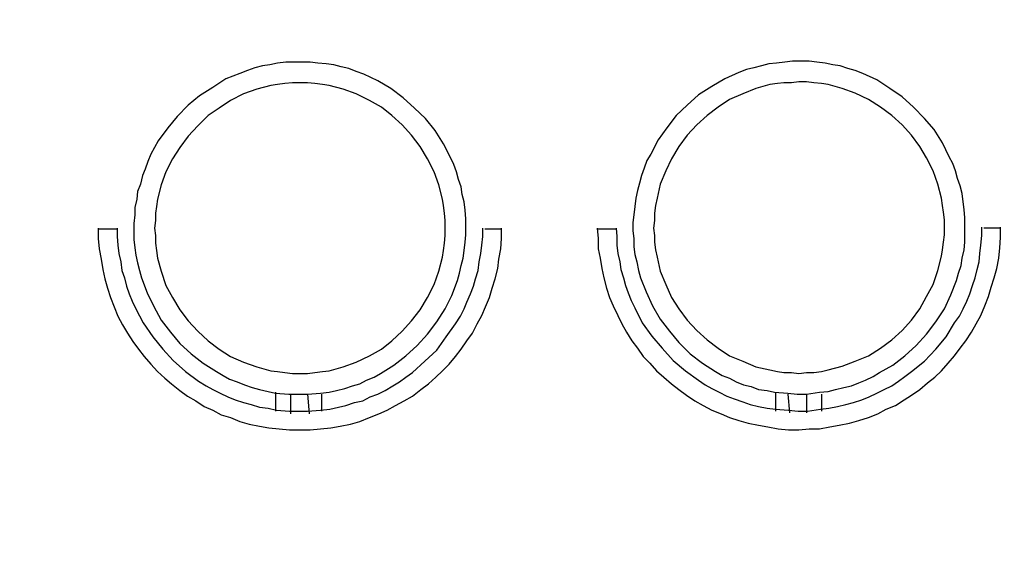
# Model space of a CAD drawing. Header units: millimetres. Extents: x 13115352 to 26511604, y 2875787 to 5794155.
# Tile 100 of 115: x 13256627 to 13258134, y 2894080 to 2894910. Entities that reach past the tile are written whole.
import ezdxf

# ---------------------------------------------------------------- set-up
doc = ezdxf.new("R2010")
doc.units = ezdxf.units.MM
doc.layers.get('0').update_dxf_attribs({"lineweight": 0})
doc.layers.add('CT-WALL HATCH', color=250, linetype='Continuous')

msp = doc.modelspace()

# ---------------------------------------------------------------- hatches: boundary and pattern name
at = {"layer": 'CT-WALL HATCH'}
h = msp.add_hatch(dxfattribs=at)
h.set_pattern_fill('ANSI31', color=0, scale=50)
h.set_pattern_definition([(45, (-64356.44431312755, 0), (-112.2532015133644, 112.2532015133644), [])])
h.paths.add_polyline_path([(13255253.83148725, 2881295.135294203, 0.006603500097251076), (13255222.25928795, 2881294.718301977), (13255222.25928795, 2880157.100158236), (13255253.83148725, 2880157.100158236)])
h.paths.add_polyline_path([(13257676.2802331, 2881297.59022532, 0.006603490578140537), (13257644.70803381, 2881298.007216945), (13257644.70803381, 2880159.970358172), (13257676.2802331, 2880159.970358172)])
h.paths.add_polyline_path([(13254613.25502279, 2895259.640618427), (13254996.98082924, 2895259.640618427), (13254996.98082924, 2895432.559973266), (13254613.25502279, 2895432.559973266)], flags=9)
h.paths.add_polyline_path([(13255577.68113149, 2897126.74665488), (13255876.11633942, 2897126.74665488), (13255876.11633942, 2897298.891754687), (13255577.68113149, 2897298.891754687)], flags=9)
h.paths.add_polyline_path([(13255088.71837874, 2895190.212138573), (13255387.15358667, 2895190.212138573), (13255387.15358667, 2895362.35723838), (13255088.71837874, 2895362.35723838)], flags=9)
h.paths.add_polyline_path([(13256189.01509905, 2895240.898439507), (13256368.67638937, 2895240.898439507), (13256368.67638937, 2895411.4952137), (13256189.01509905, 2895411.4952137)], flags=9)
h.paths.add_polyline_path([(13256077.93059082, 2895581.388853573), (13256712.04349405, 2895581.388853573), (13256712.04349405, 2895907.404982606), (13256077.93059082, 2895907.404982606)], flags=9)
h.paths.add_polyline_path([(13256631.6969601, 2895160.491465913), (13257175.97115364, 2895160.491465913), (13257175.97115364, 2895564.055982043), (13256631.6969601, 2895564.055982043)], flags=9)
h.paths.add_polyline_path([(13255569.37504811, 2895240.029506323), (13255749.03633844, 2895240.029506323), (13255749.03633844, 2895410.626280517), (13255569.37504811, 2895410.626280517)], flags=9)
h.paths.add_polyline_path([(13265998.49151569, 2891210.881213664), (13266591.63130064, 2891210.881213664), (13266591.63130064, 2891541.440353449), (13265998.49151569, 2891541.440353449)], flags=9)
h.paths.add_polyline_path([(13262488.85848085, 2896869.72969359), (13262913.43912174, 2896869.78996323), (13262913.48175282, 2896569.467385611), (13262488.90111194, 2896569.40711597)], flags=9)
h.paths.add_polyline_path([(13254613.25502279, 2896377.192493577), (13254996.98082924, 2896377.192493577), (13254996.98082924, 2896550.111848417), (13254613.25502279, 2896550.111848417)], flags=9)
h.paths.add_polyline_path([(13274583.13890734, 2894878.237510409), (13275501.78406863, 2894878.237510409), (13275501.78406863, 2895211.893424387), (13274583.13890734, 2895211.893424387)], flags=9)
h.paths.add_polyline_path([(13255093.92455075, 2896197.362667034), (13255428.36003463, 2896197.362667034), (13255428.36003463, 2896481.690624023), (13255093.92455075, 2896481.690624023)], flags=9)
h.paths.add_polyline_path([(13257121.46159418, 2895833.172650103), (13257820.02611031, 2895833.172650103), (13257820.02611031, 2896083.414585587), (13257121.46159418, 2896083.414585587)], flags=9)
h.paths.add_polyline_path([(13256284.76875259, 2896047.372182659), (13257232.31355546, 2896047.372182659), (13257232.31355546, 2896411.332756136), (13256284.76875259, 2896411.332756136)], flags=9)
h.paths.add_polyline_path([(13254807.12212707, 2897027.192493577), (13255190.84793353, 2897027.192493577), (13255190.84793353, 2897200.111848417), (13254807.12212707, 2897200.111848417)], flags=9)
h.paths.add_polyline_path([(13256181.97051308, 2896646.394649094), (13256776.48535739, 2896646.394649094), (13256776.48535739, 2896758.324410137), (13256181.97051308, 2896758.324410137)], flags=9)
h.paths.add_polyline_path([(13256858.84727477, 2896721.801290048), (13257320.04799161, 2896721.801290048), (13257320.04799161, 2896912.930322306), (13256858.84727477, 2896912.930322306)], flags=9)
h.paths.add_polyline_path([(13257897.39206303, 2896557.093867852), (13258678.63399851, 2896557.093867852), (13258678.63399851, 2896729.109996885), (13257897.39206303, 2896729.109996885)], flags=9)
h.paths.add_polyline_path([(13257870.16187767, 2896868.590766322), (13258146.14574864, 2896868.590766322), (13258146.14574864, 2896964.187540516), (13257870.16187767, 2896964.187540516)], flags=9)
h.paths.add_polyline_path([(13258284.54106935, 2896868.590766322), (13258560.52494032, 2896868.590766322), (13258560.52494032, 2896964.187540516), (13258284.54106935, 2896964.187540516)], flags=9)
h.paths.add_polyline_path([(13257170.76580924, 2896894.953776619), (13257915.68516408, 2896894.953776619), (13257915.68516408, 2897222.09893791), (13257170.76580924, 2897222.09893791)], flags=9)
h.paths.add_polyline_path([(13257289.16175853, 2895186.421759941), (13257885.01659724, 2895186.421759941), (13257885.01659724, 2895513.566921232), (13257289.16175853, 2895513.566921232)], flags=9)
h.paths.add_polyline_path([(13258190.56877689, 2895214.972180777), (13258471.74619625, 2895214.972180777), (13258471.74619625, 2895387.891535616), (13258190.56877689, 2895387.891535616)], flags=9)
h.paths.add_polyline_path([(13269203.050522, 2893366.213003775), (13269896.92148974, 2893366.213003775), (13269896.92148974, 2893900.901175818), (13269203.050522, 2893900.901175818)], flags=9)
h.paths.add_polyline_path([(13270346.050522, 2893366.213003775), (13271039.92148974, 2893366.213003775), (13271039.92148974, 2893900.901175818), (13270346.050522, 2893900.901175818)], flags=9)
h.paths.add_polyline_path([(13266292.88442884, 2896397.633771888), (13266829.70700949, 2896397.633771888), (13266829.70700949, 2896647.875707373), (13266292.88442884, 2896647.875707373)], flags=9)
h.paths.add_polyline_path([(13265605.95881511, 2896735.751345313), (13266020.65773984, 2896735.751345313), (13266020.65773984, 2896965.106184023), (13265605.95881511, 2896965.106184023)], flags=9)
h.paths.add_polyline_path([(13266787.63348084, 2895949.296312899), (13267642.02057761, 2895949.296312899), (13267642.02057761, 2896282.952226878), (13266787.63348084, 2896282.952226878)], flags=9)
h.paths.add_polyline_path([(13267670.68573632, 2896472.951362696), (13268205.9760589, 2896472.951362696), (13268205.9760589, 2896703.510502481), (13267670.68573632, 2896703.510502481)], flags=9)
h.paths.add_polyline_path([(13267386.09025686, 2896766.234324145), (13267723.03219234, 2896766.234324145), (13267723.03219234, 2896994.728947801), (13267386.09025686, 2896994.728947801)], flags=9)
h.paths.add_polyline_path([(13267003.96082456, 2896627.555986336), (13267377.79953423, 2896627.555986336), (13267377.79953423, 2896858.115126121), (13267003.96082456, 2896858.115126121)], flags=9)
h.paths.add_polyline_path([(13265895.49719317, 2895963.785300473), (13266730.21840968, 2895963.785300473), (13266730.21840968, 2896354.311489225), (13265895.49719317, 2896354.311489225)], flags=9)
h.paths.add_polyline_path([(13260528.85838753, 2896871.455972), (13260953.43902842, 2896871.516241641), (13260953.4816595, 2896571.193664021), (13260528.90101862, 2896571.133394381)], flags=9)
h.paths.add_polyline_path([(13261018.85838753, 2896870.891445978), (13261443.43902842, 2896870.951715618), (13261443.4816595, 2896570.629137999), (13261018.90101862, 2896570.568868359)], flags=9)
h.paths.add_polyline_path([(13261508.85852071, 2896870.891445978), (13261933.43916159, 2896870.951715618), (13261933.48179268, 2896570.629137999), (13261508.9011518, 2896570.568868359)], flags=9)
h.paths.add_polyline_path([(13261998.85852071, 2896870.326919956), (13262423.43916159, 2896870.387189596), (13262423.48179268, 2896570.064611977), (13261998.9011518, 2896570.004342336)], flags=9)
h.paths.add_polyline_path([(13262108.64031498, 2896092.760537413), (13263104.40375584, 2896092.760537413), (13263104.40375584, 2896323.319677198), (13262108.64031498, 2896323.319677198)], flags=9)
h.paths.add_polyline_path([(13261189.64524164, 2895968.189011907), (13261815.74951391, 2895968.189011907), (13261815.74951391, 2896358.715200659), (13261189.64524164, 2896358.715200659)], flags=9)
h.paths.add_polyline_path([(13263921.30992477, 2895968.189011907), (13264270.07893273, 2895968.189011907), (13264270.07893273, 2896358.715200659), (13263921.30992477, 2896358.715200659)], flags=9)
h.paths.add_polyline_path([(13263793.6210799, 2896870.891445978), (13264218.20172079, 2896870.951715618), (13264218.24435188, 2896570.629137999), (13263793.66371099, 2896570.568868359)], flags=9)
h.paths.add_polyline_path([(13264283.6210799, 2896870.326919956), (13264708.20172079, 2896870.387189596), (13264708.24435188, 2896570.064611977), (13264283.66371099, 2896570.004342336)], flags=9)
h.paths.add_polyline_path([(13263183.75179111, 2896683.579084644), (13263680.89157606, 2896683.579084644), (13263680.89157606, 2897014.138224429), (13263183.75179111, 2897014.138224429)], flags=9)
h.paths.add_polyline_path([(13260024.18944501, 2896356.760566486), (13260625.02815469, 2896356.760566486), (13260625.02815469, 2896587.255190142), (13260024.18944501, 2896587.255190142)], flags=9)
h.paths.add_polyline_path([(13273237.90240782, 2896471.569984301), (13273532.14971965, 2896471.569984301), (13273532.14971965, 2896747.896149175), (13273237.90240782, 2896747.896149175)], flags=9)
h.paths.add_polyline_path([(13275738.84865417, 2893507.765332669), (13275943.92033875, 2893507.765332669), (13275943.92033875, 2893699.897949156), (13275738.84865417, 2893699.897949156)], flags=9)
h.paths.add_polyline_path([(13273817.68382613, 2896212.757035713), (13274112.46877237, 2896212.757035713), (13274112.46877237, 2896490.803630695), (13273817.68382613, 2896490.803630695)], flags=9)
h.paths.add_polyline_path([(13273237.90240782, 2895544.569984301), (13273532.14971965, 2895544.569984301), (13273532.14971965, 2895820.896149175), (13273237.90240782, 2895820.896149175)], flags=9)
h.paths.add_polyline_path([(13275185.34865417, 2893404.265332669), (13275390.42033875, 2893404.265332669), (13275390.42033875, 2893596.397949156), (13275185.34865417, 2893596.397949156)], flags=9)
h.paths.add_polyline_path([(13273817.68382613, 2896937.757035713), (13274112.46877237, 2896937.757035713), (13274112.46877237, 2897215.803630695), (13273817.68382613, 2897215.803630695)], flags=9)
h.paths.add_polyline_path([(13275523.3070439, 2894397.925739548), (13275882.51134498, 2894397.925739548), (13275882.51134498, 2894729.173051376), (13275523.3070439, 2894729.173051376)], flags=9)
h.paths.add_polyline_path([(13275672.10400257, 2896108.339129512), (13276121.6201316, 2896108.339129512), (13276121.6201316, 2896385.023717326), (13275672.10400257, 2896385.023717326)], flags=9)
h.paths.add_polyline_path([(13271692.21580468, 2893439.965655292), (13271968.82870791, 2893439.965655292), (13271968.82870791, 2893716.005081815), (13271692.21580468, 2893716.005081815)], flags=9)
h.paths.add_polyline_path([(13273767.63437025, 2893360.910698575), (13274476.72039176, 2893360.910698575), (13274476.72039176, 2893553.043315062), (13273767.63437025, 2893553.043315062)], flags=9)
h.paths.add_polyline_path([(13273179.78375607, 2893324.988868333), (13273672.41816467, 2893324.988868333), (13273672.41816467, 2893687.94585758), (13273179.78375607, 2893687.94585758)], flags=9)
h.paths.add_polyline_path([(13272245.78952272, 2893727.354491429), (13273032.6891643, 2893727.354491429), (13273032.6891643, 2893919.487107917), (13272245.78952272, 2893919.487107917)], flags=9)
h.paths.add_polyline_path([(13271645.64573895, 2893913.377123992), (13272031.30165293, 2893913.377123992), (13272031.30165293, 2894247.03303797), (13271645.64573895, 2894247.03303797)], flags=9)
h.paths.add_polyline_path([(13273714.65339803, 2895464.600190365), (13274314.5888819, 2895464.600190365), (13274314.5888819, 2895897.223846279), (13273714.65339803, 2895897.223846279)], flags=9)
h.paths.add_polyline_path([(13275567.96878231, 2895534.092754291), (13276183.14799378, 2895534.092754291), (13276183.14799378, 2895812.139349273), (13275567.96878231, 2895812.139349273)], flags=9)
h.paths.add_polyline_path([(13275676.54781548, 2896633.384177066), (13276032.19297677, 2896633.384177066), (13276032.19297677, 2896825.516793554), (13275676.54781548, 2896825.516793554)], flags=9)
h.paths.add_polyline_path([(13275657.47821498, 2897048.256584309), (13276013.12337627, 2897048.256584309), (13276013.12337627, 2897240.389200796), (13275657.47821498, 2897240.389200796)], flags=9)
h.paths.add_polyline_path([(13261965.42431394, 2897935.806299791), (13264664.69351856, 2897935.806299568), (13264664.69351864, 2898911.191525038), (13261965.42431402, 2898911.191525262)], flags=9)
h.paths.add_polyline_path([(13264904.82934072, 2891679.565591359), (13265559.20210058, 2891679.565591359), (13265559.20210058, 2892060.389964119), (13264904.82934072, 2892060.389964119)], flags=9)
h.paths.add_polyline_path([(13267917.88169945, 2897652.93845756), (13268685.23434802, 2897652.93845756), (13268685.23434802, 2897831.945425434), (13267917.88169945, 2897831.945425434)], flags=9)
h.paths.add_polyline_path([(13268266.45530372, 2893635.058915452), (13268851.05100265, 2893635.058915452), (13268851.05100265, 2893968.71482943), (13268266.45530372, 2893968.71482943)], flags=9)
h.paths.add_polyline_path([(13267678.64303647, 2893349.13749678), (13268127.95056335, 2893349.13749678), (13268127.95056335, 2893579.696636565), (13267678.64303647, 2893579.696636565)], flags=9)
h.paths.add_polyline_path([(13263906.27830151, 2891268.049752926), (13264702.25679613, 2891268.049752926), (13264702.25679613, 2891498.049752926), (13263906.27830151, 2891498.049752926)], flags=9)
h.paths.add_polyline_path([(13255760.07013369, 2881939.264827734), (13256953.7468049, 2881939.264827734), (13256953.7468049, 2882155.639316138), (13255760.07013369, 2882155.639316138)], flags=9)

# ---------------------------------------------------------------- linework, layer by layer
at = {"color": 32, "linetype": 'Continuous', "lineweight": 25, "true_color": 0xdd6e00}
for p, q in [((13256776.08030481, 2894590.084749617), (13256747.37830545, 2894590.084749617)), ((13257364.47129166, 2894590.084749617), (13257338.63949224, 2894590.084749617)), ((13257539.55348774, 2894590.084749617), (13257510.85148839, 2894590.084749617)), ((13258127.94447459, 2894591.519849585), (13258102.11267517, 2894591.519849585)), ((13257018.61219939, 2894340.377355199), (13257018.61219939, 2894311.67535584)), ((13257018.61219939, 2894338.942255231), (13257038.70359894, 2894337.507155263)), ((13257041.57379887, 2894336.072055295), (13257041.57379887, 2894307.370055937)), ((13257067.4055983, 2894337.507155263), (13257087.49699785, 2894338.942255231)), ((13257067.4055983, 2894337.507155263), (13257070.27579823, 2894307.370055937)), ((13257088.93209782, 2894337.507155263), (13257088.93209782, 2894311.67535584)), ((13257782.08538232, 2894340.377355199), (13257802.17678188, 2894338.942255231)), ((13257783.52048229, 2894340.377355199), (13257783.52048229, 2894311.67535584)), ((13257802.17678188, 2894337.507155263), (13257805.04698181, 2894308.805155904)), ((13257830.87878123, 2894337.507155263), (13257850.97018079, 2894340.377355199)), ((13257830.87878123, 2894337.507155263), (13257830.87878123, 2894308.805155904)), ((13257853.84038072, 2894337.507155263), (13257853.84038072, 2894311.67535584)), ((13257783.52048229, 2894314.545555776), (13257803.61188184, 2894313.110455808)), ((13257832.3138812, 2894311.67535584), (13257852.40528075, 2894314.545555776)), ((13257020.04729936, 2894313.110455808), (13257040.13869891, 2894311.67535584)), ((13257067.4055983, 2894311.67535584), (13257087.49699785, 2894313.110455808))]:
    msp.add_line(p, q, dxfattribs=at)
for points in [[(13257087.49699785, 2894338.942255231), (13257100.41289756, 2894340.377355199), (13257111.8936973, 2894343.247555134), (13257124.80959701, 2894346.11775507), (13257136.29039676, 2894350.423054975), (13257147.7711965, 2894353.29325491), (13257157.81689628, 2894359.033654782), (13257169.29769602, 2894363.338954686), (13257179.34339579, 2894369.079354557), (13257199.43479535, 2894381.995254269), (13257218.09109493, 2894396.346253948), (13257235.31229454, 2894412.132353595), (13257251.09839419, 2894429.35355321), (13257265.44939387, 2894448.009852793), (13257278.36529358, 2894468.101252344), (13257288.41099336, 2894488.192651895), (13257297.02159317, 2894511.154251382), (13257299.8917931, 2894522.635051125), (13257302.76199304, 2894534.115850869), (13257305.63219297, 2894545.596650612), (13257307.06729294, 2894557.077450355), (13257308.50239291, 2894569.993350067), (13257309.93749288, 2894581.47414981), (13257309.93749288, 2894594.390049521), (13257309.93749288, 2894605.870849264), (13257308.50239291, 2894618.786748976), (13257307.06729294, 2894631.702648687), (13257304.197093, 2894643.183448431), (13257302.76199304, 2894654.664248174), (13257298.45669313, 2894666.145047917), (13257295.5864932, 2894677.625847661), (13257291.2811933, 2894689.106647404), (13257285.54079342, 2894700.587447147), (13257275.49509365, 2894720.678846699), (13257262.57919394, 2894740.770246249), (13257248.22819426, 2894759.426545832), (13257231.00699464, 2894775.212645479), (13257213.78579503, 2894790.998745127), (13257195.12949544, 2894805.349744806), (13257175.03809589, 2894816.830544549), (13257153.51159637, 2894826.876244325), (13257142.03079663, 2894831.181544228), (13257130.54999688, 2894835.486844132), (13257119.06919714, 2894838.357044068), (13257107.5883974, 2894841.227244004), (13257096.10759765, 2894842.662343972), (13257083.19169795, 2894844.09744394), (13257071.7108982, 2894845.532543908), (13257058.79499849, 2894845.532543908), (13257045.87909878, 2894845.532543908), (13257034.39829903, 2894845.532543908), (13257021.48239932, 2894844.09744394), (13257010.00159958, 2894841.227244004), (13256998.52079984, 2894839.792144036), (13256987.04000009, 2894836.9219441), (13256975.55920035, 2894832.616644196), (13256964.07840061, 2894828.311344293), (13256942.55190109, 2894819.700744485), (13256922.46050154, 2894806.784844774), (13256902.36910198, 2894793.868945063), (13256885.14790237, 2894779.517945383), (13256867.92670276, 2894762.296745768), (13256853.57570308, 2894745.075546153), (13256839.2247034, 2894724.984146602), (13256827.74390365, 2894704.892747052), (13256823.43860375, 2894693.411947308), (13256819.13330385, 2894681.931147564), (13256814.82800394, 2894671.885447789), (13256811.95780401, 2894658.969548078), (13256807.6525041, 2894647.488748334), (13256806.21740414, 2894636.007948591), (13256803.3472042, 2894623.09204888), (13256803.3472042, 2894611.611249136), (13256801.91210423, 2894598.695349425), (13256801.91210423, 2894585.779449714), (13256801.91210423, 2894574.29864997), (13256803.3472042, 2894561.382750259), (13256804.78230417, 2894549.901950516), (13256807.6525041, 2894538.421150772), (13256810.52270404, 2894526.940351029), (13256813.39290397, 2894515.459551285), (13256822.00350378, 2894492.497951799), (13256832.04920356, 2894472.406552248), (13256843.5300033, 2894450.880052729), (13256857.88100298, 2894432.223753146), (13256872.23200266, 2894415.002553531), (13256889.45320228, 2894399.216453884), (13256908.10950186, 2894384.865454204), (13256928.20090141, 2894371.949554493), (13256938.24660118, 2894366.209154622), (13256948.29230096, 2894360.46875475), (13256959.77310071, 2894356.163454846), (13256971.25390045, 2894351.858154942), (13256982.73470019, 2894347.552855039), (13256994.21549994, 2894344.682655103), (13257007.13139964, 2894341.812455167), (13257018.61219939, 2894338.942255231)], [(13257850.97018079, 2894340.377355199), (13257863.88608049, 2894341.812455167), (13257875.36688024, 2894344.682655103), (13257888.28277995, 2894347.552855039), (13257899.76357969, 2894350.423054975), (13257911.24437944, 2894354.728354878), (13257921.29007921, 2894359.033654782), (13257932.77087895, 2894364.774054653), (13257942.81657873, 2894370.514454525), (13257962.90797828, 2894381.995254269), (13257981.56427786, 2894396.346253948), (13257998.78547748, 2894412.132353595), (13258014.57157713, 2894429.35355321), (13258028.92257681, 2894448.009852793), (13258041.83847652, 2894468.101252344), (13258051.88417629, 2894489.627751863), (13258060.4947761, 2894511.154251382), (13258063.36497604, 2894522.635051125), (13258067.67027594, 2894534.115850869), (13258069.10537591, 2894545.596650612), (13258071.97557584, 2894558.512550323), (13258073.41067581, 2894569.993350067), (13258073.41067581, 2894582.909249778), (13258073.41067581, 2894594.390049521), (13258073.41067581, 2894607.305949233), (13258071.97557584, 2894620.221848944), (13258070.54047588, 2894631.702648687), (13258069.10537591, 2894644.618548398), (13258066.23517597, 2894656.099348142), (13258061.92987607, 2894667.580147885), (13258059.05967613, 2894679.060947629), (13258054.75437623, 2894690.541747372), (13258049.01397636, 2894700.587447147), (13258038.96827658, 2894722.113946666), (13258026.05237687, 2894742.205346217), (13258011.70137719, 2894759.426545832), (13257994.48017758, 2894776.647745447), (13257977.25897796, 2894792.433845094), (13257958.60267838, 2894805.349744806), (13257938.51127882, 2894818.265644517), (13257916.98477931, 2894828.311344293), (13257905.50397957, 2894832.616644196), (13257894.02317982, 2894835.486844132), (13257882.54238008, 2894839.792144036), (13257871.06158034, 2894841.227244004), (13257859.58078059, 2894844.09744394), (13257846.66488088, 2894845.532543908), (13257835.18408114, 2894846.967643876), (13257822.26818143, 2894846.967643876), (13257809.35228171, 2894846.967643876), (13257797.87148197, 2894845.532543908), (13257784.95558226, 2894844.09744394), (13257773.47478252, 2894842.662343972), (13257761.99398277, 2894839.792144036), (13257750.51318303, 2894836.9219441), (13257739.03238328, 2894834.051744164), (13257727.55158354, 2894829.746444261), (13257706.02508402, 2894819.700744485), (13257685.93368447, 2894808.219944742), (13257665.84228492, 2894795.30404503), (13257648.62108531, 2894779.517945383), (13257631.39988569, 2894763.731845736), (13257617.04888601, 2894745.075546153), (13257604.1329863, 2894726.41924657), (13257592.65218656, 2894704.892747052), (13257586.91178668, 2894694.847047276), (13257582.60648678, 2894683.366247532), (13257578.30118688, 2894671.885447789), (13257575.43098694, 2894660.404648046), (13257572.56078701, 2894648.923848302), (13257569.69058707, 2894637.443048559), (13257568.2554871, 2894624.527148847), (13257566.82038713, 2894611.611249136), (13257565.38528717, 2894600.130449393), (13257565.38528717, 2894587.214549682), (13257566.82038713, 2894575.733749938), (13257566.82038713, 2894562.817850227), (13257568.2554871, 2894551.337050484), (13257571.12568704, 2894539.85625074), (13257573.99588698, 2894526.940351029), (13257576.86608691, 2894515.459551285), (13257585.47668672, 2894493.933051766), (13257595.52238649, 2894472.406552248), (13257607.00318624, 2894452.315152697), (13257621.35418592, 2894433.658853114), (13257635.70518559, 2894416.437653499), (13257652.92638521, 2894399.216453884), (13257671.58268479, 2894384.865454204), (13257691.67408434, 2894371.949554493), (13257701.71978412, 2894366.209154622), (13257713.20058386, 2894361.903854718), (13257723.24628364, 2894356.163454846), (13257734.72708338, 2894351.858154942), (13257746.20788313, 2894348.987955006), (13257757.68868287, 2894344.682655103), (13257770.60458258, 2894343.247555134), (13257782.08538232, 2894340.377355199)], [(13256747.37830545, 2894591.519849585), (13256747.37830545, 2894575.733749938), (13256748.81340542, 2894559.947650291), (13256751.68360535, 2894544.161550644), (13256754.55380529, 2894528.375450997), (13256757.42400523, 2894514.024451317), (13256761.72930513, 2894499.673451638), (13256766.03460504, 2894485.322451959), (13256771.77500491, 2894470.97145228), (13256777.51540478, 2894456.620452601), (13256784.69090462, 2894443.704552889), (13256791.86640446, 2894430.788653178), (13256800.47700427, 2894417.872753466), (13256809.08760407, 2894406.391953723), (13256817.69820388, 2894394.91115398), (13256827.74390365, 2894383.430354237), (13256837.78960343, 2894371.949554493), (13256849.27040317, 2894361.903854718), (13256859.31610295, 2894353.29325491), (13256872.23200266, 2894343.247555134), (13256883.7128024, 2894334.636955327), (13256896.62870211, 2894327.461455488), (13256909.54460183, 2894318.85085568), (13256922.46050154, 2894313.110455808), (13256935.37640125, 2894305.934955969), (13256949.72740093, 2894301.629656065), (13256964.07840061, 2894295.889256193), (13256978.42940029, 2894291.58395629), (13256994.21549994, 2894288.713756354), (13257008.56649961, 2894285.843556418), (13257024.35259926, 2894284.40845645), (13257040.13869891, 2894282.973356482), (13257055.92479855, 2894282.973356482), (13257071.7108982, 2894282.973356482), (13257087.49699785, 2894284.40845645), (13257103.2830975, 2894285.843556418), (13257117.63409718, 2894288.713756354), (13257133.42019682, 2894291.58395629), (13257147.7711965, 2894295.889256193), (13257162.12219618, 2894301.629656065), (13257176.47319586, 2894307.370055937), (13257189.38909557, 2894313.110455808), (13257202.30499528, 2894320.285955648), (13257215.22089499, 2894327.461455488), (13257228.1367947, 2894334.636955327), (13257241.05269442, 2894344.682655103), (13257252.53349416, 2894353.29325491), (13257264.0142939, 2894363.338954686), (13257274.05999368, 2894373.384654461), (13257284.10569345, 2894383.430354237), (13257294.15139323, 2894394.91115398), (13257302.76199304, 2894406.391953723), (13257311.37259284, 2894419.307853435), (13257319.98319265, 2894430.788653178), (13257327.15869249, 2894445.139652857), (13257334.33419233, 2894458.055552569), (13257340.0745922, 2894470.97145228), (13257345.81499208, 2894485.322451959), (13257350.12029198, 2894499.673451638), (13257354.42559188, 2894514.024451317), (13257358.73089178, 2894529.810550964), (13257360.16599176, 2894544.161550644), (13257363.03619169, 2894559.947650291), (13257364.47129166, 2894575.733749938), (13257364.47129166, 2894591.519849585)], [(13256776.08030481, 2894591.519849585), (13256776.08030481, 2894578.603949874), (13256777.51540478, 2894565.688050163), (13256778.95050474, 2894552.772150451), (13256781.82070468, 2894539.85625074), (13256783.25580465, 2894526.940351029), (13256787.56110455, 2894515.459551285), (13256790.43130449, 2894502.543651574), (13256794.73660439, 2894491.062851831), (13256799.04190429, 2894479.582052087), (13256804.78230417, 2894468.101252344), (13256816.26310391, 2894446.574752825), (13256830.61410359, 2894425.048253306), (13256846.40020324, 2894406.391953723), (13256862.18630288, 2894389.170754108), (13256880.84260247, 2894371.949554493), (13256900.93400202, 2894357.598554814), (13256912.41480176, 2894350.423054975), (13256922.46050154, 2894344.682655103), (13256933.94130128, 2894338.942255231), (13256945.42210102, 2894333.201855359), (13256956.90290077, 2894328.896555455), (13256969.81880048, 2894324.591255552), (13256981.29960022, 2894321.721055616), (13256994.21549994, 2894317.415755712), (13257007.13139964, 2894315.980655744), (13257020.04729936, 2894313.110455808)], [(13257087.49699785, 2894313.110455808), (13257101.84799753, 2894314.545555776), (13257114.76389724, 2894317.415755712), (13257126.24469698, 2894320.285955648), (13257139.16059669, 2894324.591255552), (13257152.07649641, 2894327.461455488), (13257163.55729615, 2894333.201855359), (13257175.03809589, 2894337.507155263), (13257186.51889564, 2894343.247555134), (13257197.99969538, 2894350.423054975), (13257208.04539515, 2894356.163454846), (13257218.09109493, 2894363.338954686), (13257228.1367947, 2894370.514454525), (13257246.79309429, 2894387.73565414), (13257265.44939387, 2894404.956853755), (13257279.80039355, 2894425.048253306), (13257294.15139323, 2894445.139652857), (13257301.32689307, 2894456.620452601), (13257307.06729294, 2894468.101252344), (13257311.37259284, 2894478.14695212), (13257317.11299272, 2894491.062851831), (13257321.41829262, 2894502.543651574), (13257324.28849255, 2894514.024451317), (13257328.59379246, 2894526.940351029), (13257330.02889243, 2894539.85625074), (13257332.89909236, 2894552.772150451), (13257334.33419233, 2894565.688050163), (13257335.7692923, 2894578.603949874), (13257335.7692923, 2894591.519849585)], [(13257510.85148839, 2894591.519849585), (13257512.28658835, 2894575.733749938), (13257512.28658835, 2894559.947650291), (13257515.15678829, 2894545.596650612), (13257518.02698823, 2894529.810550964), (13257520.89718816, 2894515.459551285), (13257525.20248807, 2894499.673451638), (13257529.50778797, 2894485.322451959), (13257535.24818784, 2894472.406552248), (13257542.42368768, 2894458.055552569), (13257548.16408755, 2894445.139652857), (13257555.33958739, 2894432.223753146), (13257563.9501872, 2894419.307853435), (13257572.56078701, 2894407.827053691), (13257581.17138681, 2894394.91115398), (13257591.21708659, 2894384.865454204), (13257601.26278636, 2894373.384654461), (13257612.74358611, 2894363.338954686), (13257624.22438585, 2894353.29325491), (13257635.70518559, 2894344.682655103), (13257647.18598534, 2894336.072055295), (13257660.10188505, 2894327.461455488), (13257673.01778476, 2894320.285955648), (13257685.93368447, 2894313.110455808), (13257700.28468415, 2894307.370055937), (13257713.20058386, 2894301.629656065), (13257727.55158354, 2894297.324356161), (13257741.90258322, 2894293.019056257), (13257757.68868287, 2894290.148856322), (13257772.03968255, 2894287.278656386), (13257787.82578219, 2894284.40845645), (13257803.61188184, 2894282.973356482), (13257819.39798149, 2894282.973356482), (13257835.18408114, 2894284.40845645), (13257850.97018079, 2894284.40845645), (13257866.75628043, 2894287.278656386), (13257881.10728011, 2894290.148856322), (13257896.89337976, 2894293.019056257), (13257911.24437944, 2894297.324356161), (13257925.59537912, 2894301.629656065), (13257939.9463788, 2894307.370055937), (13257952.86227851, 2894314.545555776), (13257967.21327818, 2894320.285955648), (13257980.1291779, 2894328.896555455), (13257991.60997764, 2894336.072055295), (13258004.52587735, 2894344.682655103), (13258016.00667709, 2894354.728354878), (13258027.48747684, 2894363.338954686), (13258037.53317661, 2894373.384654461), (13258047.57887639, 2894384.865454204), (13258057.62457616, 2894396.346253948), (13258066.23517597, 2894407.827053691), (13258074.84577578, 2894419.307853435), (13258083.45637559, 2894432.223753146), (13258090.63187543, 2894445.139652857), (13258097.80737527, 2894458.055552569), (13258103.54777514, 2894472.406552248), (13258109.28817501, 2894486.757551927), (13258113.59347492, 2894501.108551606), (13258117.89877482, 2894515.459551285), (13258122.20407472, 2894529.810550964), (13258125.07427466, 2894545.596650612), (13258126.50937462, 2894561.382750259), (13258127.94447459, 2894577.168849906), (13258127.94447459, 2894592.954949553)], [(13257539.55348774, 2894591.519849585), (13257540.98858771, 2894578.603949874), (13257540.98858771, 2894565.688050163), (13257542.42368768, 2894552.772150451), (13257545.29388762, 2894539.85625074), (13257546.72898758, 2894528.375450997), (13257551.03428749, 2894515.459551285), (13257553.90448743, 2894503.978751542), (13257558.20978733, 2894492.497951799), (13257562.51508723, 2894481.017152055), (13257568.2554871, 2894469.536352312), (13257579.73628685, 2894446.574752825), (13257594.08728653, 2894426.483353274), (13257609.87338617, 2894407.827053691), (13257627.09458579, 2894389.170754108), (13257645.75088537, 2894373.384654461), (13257665.84228492, 2894359.033654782), (13257675.8879847, 2894351.858154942), (13257685.93368447, 2894346.11775507), (13257697.41448422, 2894340.377355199), (13257708.89528396, 2894334.636955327), (13257720.3760837, 2894330.331655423), (13257733.29198341, 2894326.026355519), (13257744.77278316, 2894321.721055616), (13257757.68868287, 2894318.85085568), (13257770.60458258, 2894315.980655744), (13257783.52048229, 2894314.545555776)], [(13257852.40528075, 2894314.545555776), (13257865.32118046, 2894315.980655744), (13257878.23708017, 2894318.85085568), (13257891.15297989, 2894321.721055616), (13257902.63377963, 2894324.591255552), (13257915.54967934, 2894328.896555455), (13257927.03047908, 2894333.201855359), (13257938.51127882, 2894338.942255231), (13257949.99207857, 2894344.682655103), (13257961.47287831, 2894350.423054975), (13257971.51857809, 2894357.598554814), (13257981.56427786, 2894364.774054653), (13257991.60997764, 2894371.949554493), (13258011.70137719, 2894387.73565414), (13258028.92257681, 2894406.391953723), (13258044.70867645, 2894425.048253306), (13258057.62457616, 2894446.574752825), (13258064.800076, 2894456.620452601), (13258070.54047588, 2894468.101252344), (13258076.28087575, 2894479.582052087), (13258080.58617565, 2894491.062851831), (13258084.89147556, 2894503.978751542), (13258089.19677546, 2894515.459551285), (13258092.06697539, 2894528.375450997), (13258094.93717533, 2894539.85625074), (13258096.3722753, 2894552.772150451), (13258097.80737527, 2894565.688050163), (13258099.24247524, 2894580.039049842), (13258099.24247524, 2894592.954949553)], [(13257038.70359894, 2894337.507155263), (13257053.05459862, 2894337.507155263), (13257067.4055983, 2894337.507155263)], [(13257802.17678188, 2894338.942255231), (13257816.52778155, 2894337.507155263), (13257830.87878123, 2894337.507155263)], [(13257040.13869891, 2894311.67535584), (13257054.48969859, 2894311.67535584), (13257067.4055983, 2894311.67535584)], [(13257803.61188184, 2894313.110455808), (13257817.96288152, 2894311.67535584), (13257832.3138812, 2894311.67535584)]]:
    msp.add_lwpolyline(points, dxfattribs=at)
for points in [[(13256833.48430353, 2894591.519849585), (13256834.9194035, 2894580.039049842), (13256834.9194035, 2894568.558250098), (13256836.35450346, 2894557.077450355), (13256837.78960343, 2894545.596650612), (13256843.5300033, 2894525.505251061), (13256850.70550314, 2894503.978751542), (13256860.75120292, 2894485.322451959), (13256872.23200266, 2894466.666152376), (13256885.14790237, 2894449.444952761), (13256899.49890205, 2894433.658853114), (13256915.2850017, 2894419.307853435), (13256932.50620131, 2894406.391953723), (13256949.72740093, 2894394.91115398), (13256969.81880048, 2894386.300554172), (13256989.91020003, 2894379.125054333), (13257011.43669955, 2894373.384654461), (13257021.48239932, 2894371.949554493), (13257032.96319907, 2894370.514454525), (13257044.44399881, 2894369.079354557), (13257055.92479855, 2894369.079354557), (13257067.4055983, 2894369.079354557), (13257078.88639804, 2894370.514454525), (13257090.36719778, 2894371.949554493), (13257100.41289756, 2894373.384654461), (13257121.93939708, 2894379.125054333), (13257142.03079663, 2894386.300554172), (13257162.12219618, 2894396.346253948), (13257180.77849576, 2894406.391953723), (13257196.56459541, 2894419.307853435), (13257212.35069506, 2894433.658853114), (13257226.70169474, 2894449.444952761), (13257239.61759445, 2894466.666152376), (13257251.09839419, 2894485.322451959), (13257261.14409397, 2894505.41385151), (13257268.31959381, 2894525.505251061), (13257274.05999368, 2894547.03175058), (13257275.49509365, 2894557.077450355), (13257276.93019362, 2894568.558250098), (13257278.36529358, 2894580.039049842), (13257278.36529358, 2894591.519849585), (13257278.36529358, 2894603.000649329), (13257276.93019362, 2894614.481449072), (13257275.49509365, 2894625.962248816), (13257274.05999368, 2894636.007948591), (13257268.31959381, 2894657.53444811), (13257261.14409397, 2894677.625847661), (13257251.09839419, 2894697.717247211), (13257239.61759445, 2894716.373546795), (13257226.70169474, 2894733.59474641), (13257212.35069506, 2894749.380846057), (13257196.56459541, 2894763.731845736), (13257180.77849576, 2894776.647745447), (13257162.12219618, 2894786.693445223), (13257142.03079663, 2894796.739144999), (13257121.93939708, 2894803.914644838), (13257100.41289756, 2894809.65504471), (13257090.36719778, 2894811.090144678), (13257078.88639804, 2894812.525244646), (13257067.4055983, 2894813.960344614), (13257055.92479855, 2894813.960344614), (13257044.44399881, 2894813.960344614), (13257032.96319907, 2894812.525244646), (13257021.48239932, 2894811.090144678), (13257011.43669955, 2894809.65504471), (13256989.91020003, 2894803.914644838), (13256969.81880048, 2894796.739144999), (13256949.72740093, 2894786.693445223), (13256932.50620131, 2894775.212645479), (13256915.2850017, 2894763.731845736), (13256899.49890205, 2894747.945746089), (13256885.14790237, 2894732.159646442), (13256872.23200266, 2894714.938446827), (13256860.75120292, 2894697.717247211), (13256850.70550314, 2894677.625847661), (13256843.5300033, 2894657.53444811), (13256837.78960343, 2894636.007948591), (13256836.35450346, 2894624.527148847), (13256834.9194035, 2894614.481449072), (13256834.9194035, 2894603.000649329)], [(13257596.95748646, 2894591.519849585), (13257598.39258643, 2894580.039049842), (13257598.39258643, 2894569.993350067), (13257599.8276864, 2894558.512550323), (13257602.69788633, 2894547.03175058), (13257607.00318624, 2894525.505251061), (13257615.61378604, 2894505.41385151), (13257624.22438585, 2894485.322451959), (13257635.70518559, 2894468.101252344), (13257648.62108531, 2894450.880052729), (13257662.97208499, 2894435.093953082), (13257678.75818463, 2894420.742953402), (13257695.97938425, 2894407.827053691), (13257713.20058386, 2894396.346253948), (13257733.29198341, 2894387.73565414), (13257753.38338297, 2894379.125054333), (13257774.90988248, 2894374.819754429), (13257786.39068223, 2894371.949554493), (13257796.436382, 2894370.514454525), (13257807.91718175, 2894370.514454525), (13257819.39798149, 2894369.079354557), (13257830.87878123, 2894370.514454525), (13257842.35958098, 2894370.514454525), (13257853.84038072, 2894371.949554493), (13257863.88608049, 2894374.819754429), (13257885.41258002, 2894380.560154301), (13257905.50397957, 2894387.73565414), (13257925.59537912, 2894396.346253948), (13257944.2516787, 2894407.827053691), (13257961.47287831, 2894420.742953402), (13257977.25897796, 2894435.093953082), (13257991.60997764, 2894450.880052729), (13258004.52587735, 2894468.101252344), (13258014.57157713, 2894486.757551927), (13258024.6172769, 2894505.41385151), (13258031.79277674, 2894526.940351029), (13258037.53317661, 2894548.466850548), (13258038.96827658, 2894558.512550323), (13258040.40337655, 2894569.993350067), (13258041.83847652, 2894581.47414981), (13258041.83847652, 2894592.954949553), (13258041.83847652, 2894604.435749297), (13258040.40337655, 2894615.91654904), (13258038.96827658, 2894625.962248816), (13258037.53317661, 2894637.443048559), (13258031.79277674, 2894658.969548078), (13258024.6172769, 2894679.060947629), (13258014.57157713, 2894699.15234718), (13258004.52587735, 2894716.373546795), (13257991.60997764, 2894733.59474641), (13257977.25897796, 2894749.380846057), (13257961.47287831, 2894763.731845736), (13257944.2516787, 2894776.647745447), (13257925.59537912, 2894788.128545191), (13257905.50397957, 2894798.174244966), (13257885.41258002, 2894805.349744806), (13257863.88608049, 2894811.090144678), (13257853.84038072, 2894812.525244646), (13257842.35958098, 2894813.960344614), (13257830.87878123, 2894815.395444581), (13257819.39798149, 2894815.395444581), (13257807.91718175, 2894813.960344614), (13257796.436382, 2894813.960344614), (13257786.39068223, 2894812.525244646), (13257774.90988248, 2894811.090144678), (13257753.38338297, 2894805.349744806), (13257733.29198341, 2894796.739144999), (13257713.20058386, 2894788.128545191), (13257695.97938425, 2894776.647745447), (13257678.75818463, 2894763.731845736), (13257662.97208499, 2894749.380846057), (13257648.62108531, 2894733.59474641), (13257635.70518559, 2894716.373546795), (13257624.22438585, 2894697.717247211), (13257615.61378604, 2894679.060947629), (13257607.00318624, 2894658.969548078), (13257602.69788633, 2894637.443048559), (13257599.8276864, 2894625.962248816), (13257598.39258643, 2894614.481449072), (13257598.39258643, 2894603.000649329)]]:
    msp.add_lwpolyline(points, close=True, dxfattribs=at)

doc.saveas('drawing.dxf')
